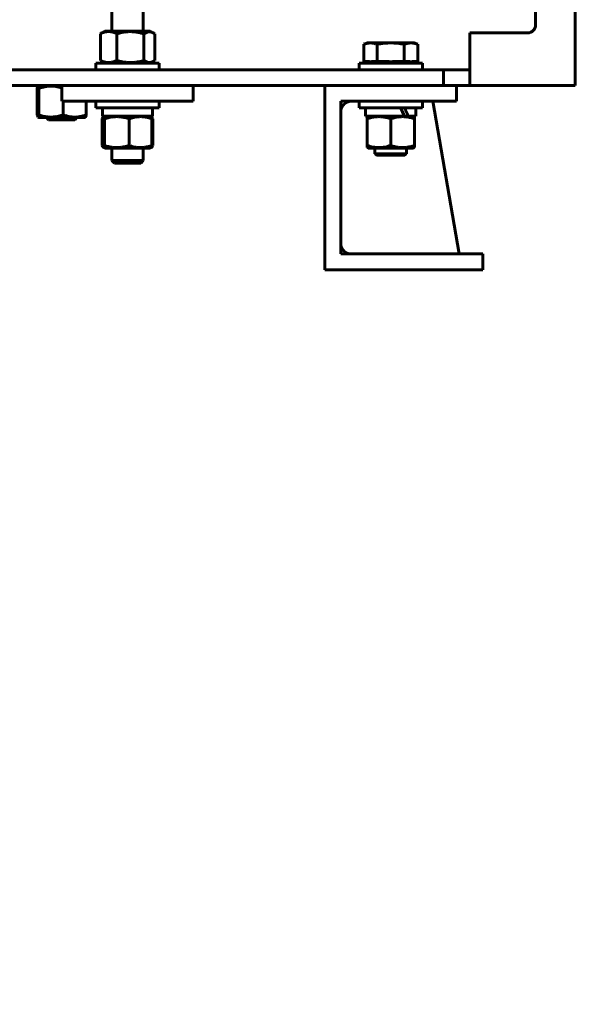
# Model space of a CAD drawing. Header units: millimetres. Extents: x 0 to 297, y 0 to 420.
# Tile 3 of 16: x 173 to 228, y 0 to 94. Entities that reach past the tile are written whole.
import ezdxf

# ---------------------------------------------------------------- set-up
doc = ezdxf.new("R2010")
doc.units = ezdxf.units.MM
doc.linetypes.add('K5LT_BASIC', pattern=[0])
doc.layers.add('Системный слой', color=7, linetype='Continuous')

# ---------------------------------------------------------------- blocks, each defined once
blk = doc.blocks.new('U2')
at = {"layer": 'Системный слой', "color": 150, "linetype": 'K5LT_BASIC', "lineweight": 60, "true_color": 0x0080ff}
for p, q in [((181.97, 184.032), (181.97, 92.442)), ((181.97, 81.317), (181.97, 80.142))]:
    blk.add_line(p, q, dxfattribs=at)
blk = doc.blocks.new('U3')
at = {"layer": 'Системный слой', "color": 150, "linetype": 'K5LT_BASIC', "lineweight": 60, "true_color": 0x0080ff}
for p, q in [((184.97, 184.032), (184.97, 92.442)), ((184.97, 81.317), (184.97, 80.142))]:
    blk.add_line(p, q, dxfattribs=at)
blk = doc.blocks.new('U4')
at = {"layer": 'Системный слой', "color": 150, "linetype": 'K5LT_BASIC', "lineweight": 60, "true_color": 0x0080ff}
for p, q in [((183.866, 79.892), (182.22, 79.892)), ((184.72, 79.892), (183.866, 79.892))]:
    blk.add_line(p, q, dxfattribs=at)
blk = doc.blocks.new('U58')
at = {"layer": 'Системный слой', "color": 150, "linetype": 'K5LT_BASIC', "lineweight": 60, "true_color": 0x0080ff}
for p, q in [((181.152, 84.112), (181.173, 84.21)), ((181.173, 84.21), (181.195, 84.278)), ((181.195, 84.278), (181.217, 84.311)), ((181.217, 84.311), (181.227, 84.312)), ((181.227, 84.312), (181.253, 84.275)), ((181.253, 84.275), (181.279, 84.187)), ((181.279, 84.187), (181.295, 84.112))]:
    blk.add_line(p, q, dxfattribs=at)
blk = doc.blocks.new('U59')
at = {"layer": 'Системный слой', "color": 150, "linetype": 'K5LT_BASIC', "lineweight": 60, "true_color": 0x0080ff}
for p, q in [((181.153, 81.567), (181.152, 81.572)), ((181.17, 81.486), (181.153, 81.567)), ((181.179, 81.453), (181.17, 81.486)), ((181.183, 81.438), (181.179, 81.453)), ((181.185, 81.431), (181.183, 81.438)), ((181.186, 81.428), (181.185, 81.431)), ((181.187, 81.426), (181.186, 81.428)), ((181.196, 81.402), (181.187, 81.426)), ((181.201, 81.393), (181.196, 81.402)), ((181.203, 81.388), (181.201, 81.393)), ((181.204, 81.386), (181.203, 81.388)), ((181.205, 81.385), (181.204, 81.386)), ((181.217, 81.373), (181.205, 81.385)), ((181.205, 81.385), (181.205, 81.385)), ((181.22, 81.371), (181.217, 81.373)), ((181.217, 81.373), (181.217, 81.373)), ((181.222, 81.371), (181.22, 81.371)), ((181.223, 81.371), (181.222, 81.371)), ((181.224, 81.371), (181.223, 81.371)), ((181.237, 81.378), (181.224, 81.371)), ((181.248, 81.397), (181.237, 81.378)), ((181.254, 81.41), (181.248, 81.397)), ((181.257, 81.418), (181.254, 81.41)), ((181.259, 81.422), (181.257, 81.418)), ((181.269, 81.457), (181.259, 81.424)), ((181.259, 81.424), (181.259, 81.422)), ((181.295, 81.572), (181.269, 81.457))]:
    blk.add_line(p, q, dxfattribs=at)
blk = doc.blocks.new('U69')
at = {"layer": 'Системный слой', "color": 150, "linetype": 'K5LT_BASIC', "lineweight": 60, "true_color": 0x0080ff}
for p, q in [((181.07, 84.112), (181.099, 84.122)), ((181.099, 84.122), (181.129, 84.132)), ((181.129, 84.132), (181.158, 84.143))]:
    blk.add_line(p, q, dxfattribs=at)
blk = doc.blocks.new('U70')
at = {"layer": 'Системный слой', "color": 150, "linetype": 'K5LT_BASIC', "lineweight": 60, "true_color": 0x0080ff}
for p, q in [((185.728, 84.307), (185.732, 84.305)), ((185.732, 84.305), (185.736, 84.303)), ((185.736, 84.303), (185.739, 84.301)), ((185.739, 84.301), (185.783, 84.262)), ((185.783, 84.262), (185.827, 84.197)), ((185.827, 84.197), (185.87, 84.112))]:
    blk.add_line(p, q, dxfattribs=at)
blk = doc.blocks.new('U71')
at = {"layer": 'Системный слой', "color": 150, "linetype": 'K5LT_BASIC', "lineweight": 60, "true_color": 0x0080ff}
for p, q in [((185.732, 81.378), (185.728, 81.376)), ((185.736, 81.38), (185.732, 81.378)), ((185.739, 81.382), (185.736, 81.38)), ((185.744, 81.385), (185.739, 81.382)), ((185.766, 81.402), (185.744, 81.385)), ((185.777, 81.414), (185.766, 81.402)), ((185.782, 81.42), (185.777, 81.414)), ((185.785, 81.423), (185.782, 81.42)), ((185.786, 81.425), (185.785, 81.423)), ((185.827, 81.486), (185.786, 81.425)), ((185.87, 81.572), (185.827, 81.486))]:
    blk.add_line(p, q, dxfattribs=at)
blk = doc.blocks.new('U72')
at = {"layer": 'Системный слой', "color": 150, "linetype": 'K5LT_BASIC', "lineweight": 60, "true_color": 0x0080ff}
for p, q in [((181.099, 81.561), (181.07, 81.572)), ((181.129, 81.551), (181.099, 81.561)), ((181.158, 81.541), (181.129, 81.551))]:
    blk.add_line(p, q, dxfattribs=at)
blk = doc.blocks.new('U76')
at = {"layer": 'Системный слой', "color": 150, "linetype": 'K5LT_BASIC', "lineweight": 60, "true_color": 0x0080ff}
for p, q in [((206.083, 84.367), (209.776, 84.367)), ((210.127, 84.367), (210.858, 84.367))]:
    blk.add_line(p, q, dxfattribs=at)
blk = doc.blocks.new('U79')
at = {"layer": 'Системный слой', "color": 150, "linetype": 'K5LT_BASIC', "lineweight": 60, "true_color": 0x0080ff}
for p, q in [((174.91, 84.43), (174.902, 84.472)), ((174.932, 84.343), (174.91, 84.43)), ((174.953, 84.288), (174.932, 84.343)), ((174.967, 84.273), (174.953, 84.288)), ((174.993, 84.287), (174.967, 84.273)), ((175.019, 84.357), (174.993, 84.287)), ((175.045, 84.472), (175.019, 84.357))]:
    blk.add_line(p, q, dxfattribs=at)
blk = doc.blocks.new('U80')
at = {"layer": 'Системный слой', "color": 150, "linetype": 'K5LT_BASIC', "lineweight": 60, "true_color": 0x0080ff}
for p, q in [((175.045, 87.012), (175.763, 87.182)), ((175.763, 87.182), (176.496, 87.199)), ((176.496, 87.199), (177.22, 87.056))]:
    blk.add_line(p, q, dxfattribs=at)
blk = doc.blocks.new('U81')
at = {"layer": 'Системный слой', "color": 150, "linetype": 'K5LT_BASIC', "lineweight": 60, "true_color": 0x0080ff}
for p, q in [((174.902, 87.012), (174.923, 87.11)), ((174.923, 87.11), (174.938, 87.159)), ((174.938, 87.161), (174.94, 87.165)), ((174.938, 87.159), (174.938, 87.161)), ((174.94, 87.165), (174.942, 87.172)), ((174.942, 87.172), (174.948, 87.184)), ((174.948, 87.184), (174.958, 87.203)), ((174.958, 87.203), (174.967, 87.211)), ((174.967, 87.211), (174.974, 87.213)), ((174.974, 87.213), (174.974, 87.213)), ((174.974, 87.213), (174.974, 87.213)), ((174.974, 87.213), (174.975, 87.212)), ((174.975, 87.212), (174.977, 87.212)), ((174.977, 87.212), (174.982, 87.21)), ((174.982, 87.21), (174.99, 87.201)), ((174.99, 87.201), (174.992, 87.198)), ((174.992, 87.198), (174.992, 87.198)), ((174.992, 87.198), (174.993, 87.197)), ((174.993, 87.197), (174.994, 87.194)), ((174.994, 87.194), (174.997, 87.189)), ((174.997, 87.189), (175.003, 87.175)), ((175.003, 87.175), (175.01, 87.157)), ((175.01, 87.157), (175.011, 87.156)), ((175.011, 87.156), (175.012, 87.152)), ((175.012, 87.152), (175.014, 87.146)), ((175.014, 87.146), (175.018, 87.131)), ((175.018, 87.131), (175.027, 87.097)), ((175.027, 87.097), (175.044, 87.016)), ((175.044, 87.016), (175.045, 87.012))]:
    blk.add_line(p, q, dxfattribs=at)
blk = doc.blocks.new('U106')
at = {"layer": 'Системный слой', "color": 150, "linetype": 'K5LT_BASIC', "lineweight": 60, "true_color": 0x0080ff}
blk.add_line((225.97, 87.267), (215.97, 87.267), dxfattribs=at)
blk = doc.blocks.new('U117')
at = {"layer": 'Системный слой', "color": 150, "linetype": 'K5LT_BASIC', "lineweight": 60, "true_color": 0x0080ff}
for p, q in [((182.627, 92.442), (181.314, 92.442)), ((185.626, 92.442), (182.627, 92.442))]:
    blk.add_line(p, q, dxfattribs=at)
blk = doc.blocks.new('U118')
at = {"layer": 'Системный слой', "color": 150, "linetype": 'K5LT_BASIC', "lineweight": 60, "true_color": 0x0080ff}
for p, q in [((185.324, 89.485), (185.033, 89.647)), ((185.62, 89.451), (185.324, 89.485)), ((185.915, 89.558), (185.62, 89.451)), ((185.96, 89.585), (185.915, 89.558)), ((186.004, 89.615), (185.96, 89.585)), ((186.049, 89.647), (186.004, 89.615))]:
    blk.add_line(p, q, dxfattribs=at)
blk = doc.blocks.new('U119')
at = {"layer": 'Системный слой', "color": 150, "linetype": 'K5LT_BASIC', "lineweight": 60, "true_color": 0x0080ff}
for p, q in [((185.033, 92.187), (185.324, 92.349)), ((185.324, 92.349), (185.62, 92.382)), ((185.62, 92.382), (185.915, 92.275)), ((185.915, 92.275), (185.96, 92.248)), ((185.96, 92.248), (186.004, 92.218)), ((186.004, 92.218), (186.049, 92.187))]:
    blk.add_line(p, q, dxfattribs=at)

msp = doc.modelspace()

# ---------------------------------------------------------------- linework, layer by layer
at = {"layer": 'Системный слой', "color": 150, "linetype": 'K5LT_BASIC', "lineweight": 60, "true_color": 0x0080ff}
for p, q in [((225.9701, 88.0167), (225.9701, 111.0167)), ((222.2201, 104.0167), (222.2201, 93.0167)), ((180.8914, 89.6468), (180.8914, 92.1866)), ((181.3139, 92.4417), (181.0257, 92.2753)), ((182.4546, 89.6468), (182.4546, 92.1866)), ((185.0333, 89.6468), (185.0333, 92.1866)), ((185.6264, 92.4417), (185.9146, 92.2753)), ((186.0489, 89.6468), (186.0489, 92.1866)), ((215.9701, 89.0167), (215.9701, 92.2667)), ((221.4701, 92.2667), (215.9701, 92.2667)), ((206.2539, 91.3117), (205.911, 91.1869)), ((205.911, 89.5417), (205.911, 91.1869)), ((206.5508, 91.3117), (206.2539, 91.3117)), ((208.4701, 91.3117), (206.5508, 91.3117)), ((207.1906, 89.5417), (207.1906, 91.1869)), ((210.3894, 91.3117), (208.4701, 91.3117)), ((209.7497, 89.5417), (209.7497, 91.1869)), ((210.6864, 91.3117), (210.3894, 91.3117)), ((210.6864, 91.3117), (211.0292, 91.1869)), ((211.0292, 89.5417), (211.0292, 91.1869)), ((180.4701, 89.3917), (180.4701, 88.7667)), ((186.4701, 89.3917), (180.4701, 89.3917)), ((181.3139, 89.3917), (181.0256, 89.5581)), ((185.6264, 89.3917), (185.9146, 89.5581)), ((186.4701, 89.3917), (186.4701, 88.7667)), ((205.4701, 89.3917), (205.4701, 88.7667)), ((211.4701, 89.3917), (205.4701, 89.3917)), ((206.4329, 89.5417), (205.911, 89.5417)), ((206.3914, 89.3917), (206.2414, 89.5417)), ((207.1906, 89.5417), (206.6686, 89.5417)), ((208.2344, 89.5417), (207.1906, 89.5417)), ((209.7497, 89.5417), (208.7058, 89.5417)), ((210.2716, 89.5417), (209.7497, 89.5417)), ((211.0292, 89.5417), (210.5073, 89.5417)), ((210.5489, 89.3917), (210.6989, 89.5417)), ((211.4701, 89.3917), (211.4701, 88.7667)), ((215.9701, 89.0167), (215.9701, 88.7667)), ((108.4701, 88.7667), (213.4701, 88.7667)), ((213.4701, 87.2667), (213.4701, 88.7667)), ((213.4701, 88.7667), (215.9701, 88.7667)), ((215.9701, 88.7667), (215.9701, 87.2667)), ((225.9701, 88.0167), (225.9701, 87.2667)), ((119.7201, 87.2667), (202.2201, 87.2667)), ((174.902, 84.4718), (174.902, 87.0116)), ((175.0639, 87.2667), (174.9667, 87.2106)), ((175.0451, 84.4718), (175.0451, 87.0116)), ((177.2201, 85.7667), (177.2201, 87.2667)), ((189.7201, 87.2667), (177.2201, 87.2667)), ((189.7201, 85.7667), (189.7201, 87.2667)), ((214.7201, 87.2667), (202.2201, 87.2667)), ((202.2201, 87.2667), (202.2201, 69.7667)), ((214.7201, 87.2667), (214.7201, 85.7667)), ((215.9701, 87.2667), (214.7201, 87.2667)), ((189.7201, 85.7667), (177.2201, 85.7667)), ((177.3632, 84.4718), (177.3632, 85.7667)), ((179.5383, 84.4718), (179.5383, 85.7667)), ((180.4701, 85.1417), (180.4701, 85.7667)), ((180.4701, 85.1417), (186.4701, 85.1417)), ((181.0826, 84.3667), (181.0826, 85.1417)), ((185.8576, 84.3667), (185.8576, 85.1417)), ((186.4701, 85.1417), (186.4701, 85.7667)), ((203.7201, 85.7667), (203.7201, 71.2667)), ((214.7201, 85.7667), (203.7201, 85.7667)), ((205.4701, 85.1417), (205.4701, 85.7667)), ((205.4701, 85.1417), (211.4701, 85.1417)), ((206.0826, 84.3667), (206.0826, 85.1417)), ((210.8576, 84.3667), (210.8576, 85.1417)), ((211.4701, 85.1417), (211.4701, 85.7667)), ((214.9701, 71.2667), (212.4701, 85.7667)), ((175.0639, 84.2167), (174.9666, 84.2728)), ((179.3764, 84.2167), (175.0639, 84.2167)), ((175.9701, 84.0167), (175.7701, 84.2167)), ((178.4701, 84.0167), (178.6701, 84.2167)), ((179.3764, 84.2167), (179.4736, 84.2728)), ((181.0826, 84.3667), (185.8576, 84.3667)), ((181.2167, 84.3106), (181.2008, 84.3014)), ((181.3139, 84.3667), (181.2167, 84.3106)), ((185.6264, 84.3667), (185.7235, 84.3106)), ((185.7235, 84.3106), (185.7394, 84.3014)), ((206.3139, 84.3667), (206.2201, 84.3125)), ((206.2201, 84.3126), (206.2201, 84.1116)), ((209.7759, 84.3667), (209.9984, 84.3667)), ((210.1274, 84.3667), (209.9984, 84.3667)), ((210.6264, 84.3667), (210.7201, 84.3126)), ((210.7201, 84.1116), (210.7201, 84.3126)), ((178.4701, 84.0167), (175.9701, 84.0167)), ((181.0702, 84.1116), (181.0702, 81.5718)), ((181.152, 84.1116), (181.152, 81.5718)), ((181.2951, 84.1116), (181.2951, 81.5718)), ((183.6132, 84.1116), (183.6132, 81.5718)), ((185.7883, 84.1116), (185.7883, 81.5718)), ((185.87, 84.1116), (185.87, 81.5718)), ((206.2201, 84.1116), (206.2201, 81.5718)), ((208.4701, 84.1116), (208.4701, 81.5718)), ((210.7201, 84.1116), (210.7201, 81.5718)), ((181.2166, 81.3728), (181.2008, 81.382)), ((181.3139, 81.3167), (181.2166, 81.3728)), ((185.6264, 81.3167), (185.7236, 81.3728)), ((185.7235, 81.3728), (185.7394, 81.382)), ((206.2201, 81.5718), (206.2201, 81.3708)), ((206.3139, 81.3167), (206.2201, 81.3708)), ((210.6264, 81.3167), (210.7202, 81.3709)), ((210.7201, 81.3708), (210.7201, 81.5718)), ((181.3139, 81.3167), (185.6264, 81.3167)), ((206.3139, 81.3167), (210.6264, 81.3167)), ((206.9701, 80.7917), (206.9701, 81.3167)), ((207.1201, 80.6417), (206.9701, 80.7917)), ((206.9701, 80.7917), (209.9701, 80.7917)), ((209.8201, 80.6417), (207.1201, 80.6417)), ((209.8201, 80.6417), (209.9701, 80.7917)), ((209.9701, 80.7917), (209.9701, 81.3167)), ((182.2201, 79.8917), (181.9701, 80.1417)), ((181.9701, 80.1417), (183.9452, 80.1417)), ((183.9452, 80.1417), (184.9701, 80.1417)), ((184.7201, 79.8917), (184.9701, 80.1417)), ((203.7201, 71.2667), (217.2201, 71.2667)), ((217.2201, 71.2667), (217.2201, 69.7667)), ((202.2201, 69.7667), (217.2201, 69.7667))]:
    msp.add_line(p, q, dxfattribs=at)
for centre, radius, start, end in [((221.4701, 93.0167), 0.75, 270, 0), ((204.7201, 84.7667), 1, 90, 180), ((204.7201, 72.2667), 1, 180, 270)]:
    msp.add_arc(centre, radius, start, end, dxfattribs=at)
msp.add_ellipse((208.4701, 84.3667), major_axis=(-2.1527, 4.0996), ratio=0.2518565, start_param=4.5809018, end_param=4.7694287, dxfattribs=at)
for points, knots in [([(180.8914, 92.1866), (181.019, 92.2478), (181.1475, 92.2983), (181.4073, 92.3682), (181.5386, 92.3874), (181.7379, 92.3876), (181.8047, 92.3829), (181.9368, 92.3646), (182.0023, 92.351), (182.198, 92.2985), (182.3268, 92.2479), (182.4546, 92.1866)], [0.000000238, 0.000000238, 0.000000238, 0.000000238, 0.002624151, 0.002624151, 0.005248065, 0.005248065, 0.006560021, 0.006560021, 0.007871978, 0.007871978, 0.010495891, 0.010495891, 0.010495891, 0.010495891]), ([(182.4546, 92.1866), (182.6158, 92.2335), (182.8532, 92.2929), (183.1461, 92.3433), (183.3297, 92.3665), (183.4945, 92.3807), (183.6354, 92.3868), (183.7796, 92.3882), (183.925, 92.3846), (184.0991, 92.3725), (184.2431, 92.3562), (184.4144, 92.3315), (184.5843, 92.3002), (184.8099, 92.2487), (184.9498, 92.2109), (185.0333, 92.1866)], [0, 0, 0, 0, 3.0735588, 4.4808446, 5.4634987, 6.4786448, 7.5251745, 8.0561119, 9.1239063, 10.186511, 11.2426114, 11.7677101, 13.3420796, 14.3968691, 16, 16, 16, 16]), ([(205.911, 91.1869), (206.0176, 91.2257), (206.1243, 91.2572), (206.3375, 91.3003), (206.4442, 91.3117), (206.5508, 91.3117)], [0.0000002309, 0.0000002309, 0.0000002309, 0.0000002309, 0.002559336, 0.002559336, 0.0051184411, 0.0051184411, 0.0051184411, 0.0051184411]), ([(206.5508, 91.3117), (206.6574, 91.3117), (206.764, 91.3003), (206.9773, 91.2572), (207.0839, 91.2257), (207.1906, 91.1869)], [0.0051184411, 0.0051184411, 0.0051184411, 0.0051184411, 0.0076775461, 0.0076775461, 0.0102366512, 0.0102366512, 0.0102366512, 0.0102366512]), ([(207.1906, 91.1869), (207.4032, 91.2256), (207.6165, 91.2571), (208.043, 91.3002), (208.2564, 91.3117), (208.4701, 91.3117)], [0.0184560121, 0.0184560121, 0.0184560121, 0.0184560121, 0.0210360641, 0.0210360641, 0.0236161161, 0.0236161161, 0.0236161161, 0.0236161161]), ([(208.4701, 91.3117), (208.6832, 91.3117), (208.8965, 91.3003), (209.3236, 91.2572), (209.5378, 91.2255), (209.7497, 91.1869)], [0.0236161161, 0.0236161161, 0.0236161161, 0.0236161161, 0.0261887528, 0.0261887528, 0.0287613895, 0.0287613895, 0.0287613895, 0.0287613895]), ([(209.7497, 91.1869), (209.8563, 91.2257), (209.9629, 91.2572), (210.1762, 91.3003), (210.2828, 91.3117), (210.3894, 91.3117)], [0.0000002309, 0.0000002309, 0.0000002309, 0.0000002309, 0.002559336, 0.002559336, 0.0051184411, 0.0051184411, 0.0051184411, 0.0051184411]), ([(210.3894, 91.3117), (210.4961, 91.3117), (210.6027, 91.3003), (210.816, 91.2572), (210.9226, 91.2257), (211.0292, 91.1869)], [0.0051184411, 0.0051184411, 0.0051184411, 0.0051184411, 0.0076775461, 0.0076775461, 0.0102366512, 0.0102366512, 0.0102366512, 0.0102366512]), ([(182.4546, 89.6468), (182.3568, 89.5999), (182.2129, 89.5405), (182.0354, 89.4901), (181.9241, 89.4669), (181.8242, 89.4527), (181.7388, 89.4466), (181.6514, 89.4452), (181.5632, 89.4488), (181.4577, 89.4609), (181.3704, 89.4772), (181.2666, 89.5019), (181.1112, 89.5491), (180.9753, 89.6065), (180.8914, 89.6468)], [0, 0, 0, 0, 2.8814613, 4.2007918, 5.12203, 6.0737295, 7.054851, 7.5526049, 8.5536622, 9.549854, 10.5399482, 11.0322282, 12.5081996, 15, 15, 15, 15]), ([(185.0333, 89.6468), (184.8721, 89.5999), (184.6347, 89.5405), (184.3418, 89.4901), (184.1583, 89.4669), (183.9935, 89.4527), (183.8525, 89.4466), (183.7083, 89.4452), (183.563, 89.4488), (183.3889, 89.4609), (183.2448, 89.4772), (183.0736, 89.5019), (182.9036, 89.5332), (182.678, 89.5847), (182.5381, 89.6225), (182.4546, 89.6468)], [0, 0, 0, 0, 3.0735588, 4.4808446, 5.4634987, 6.4786448, 7.5251745, 8.0561119, 9.1239063, 10.186511, 11.2426114, 11.7677101, 13.3420796, 14.3968691, 16, 16, 16, 16]), ([(208.7058, 89.5417), (208.6963, 89.5407), (208.677, 89.5388), (208.6475, 89.5362), (208.6177, 89.534), (208.5783, 89.5317), (208.5292, 89.5297), (208.4701, 89.5289), (208.4111, 89.5297), (208.362, 89.5317), (208.3225, 89.534), (208.2928, 89.5362), (208.2633, 89.5388), (208.2439, 89.5407), (208.2344, 89.5417)], [0, 0, 0, 0, 0.25, 0.5, 0.75, 1, 1.5, 2, 2.5, 3, 3.25, 3.5, 3.75, 4, 4, 4, 4]), ([(177.3632, 84.4718), (177.2183, 84.4249), (177.0049, 84.3655), (176.7416, 84.3151), (176.5766, 84.2919), (176.4284, 84.2777), (176.3018, 84.2716), (176.1721, 84.2702), (176.0414, 84.2738), (175.8849, 84.2859), (175.7554, 84.3022), (175.6015, 84.3269), (175.3711, 84.3741), (175.1696, 84.4315), (175.0451, 84.4718)], [0, 0, 0, 0, 2.8814613, 4.2007918, 5.12203, 6.0737295, 7.054851, 7.5526049, 8.5536622, 9.549854, 10.5399482, 11.0322282, 12.5081996, 15, 15, 15, 15]), ([(179.5383, 84.4718), (179.4618, 84.4454), (179.3247, 84.4018), (179.1642, 84.36), (179.0389, 84.3322), (178.9291, 84.3111), (178.7929, 84.291), (178.6516, 84.277), (178.5074, 84.2701), (178.3621, 84.271), (178.2166, 84.2796), (178.0652, 84.2964), (177.8729, 84.328), (177.6362, 84.3835), (177.4554, 84.44), (177.3632, 84.4718)], [0, 0, 0, 0, 1.7574755, 3.1079822, 3.5727801, 4.521117, 5.5143802, 6.5389537, 7.5882315, 8.6450228, 9.7032882, 10.765137, 11.9622257, 13.9323, 16, 16, 16, 16]), ([(179.4735, 84.2728), (179.4779, 84.2753), (179.4877, 84.2864), (179.5065, 84.3302), (179.5237, 84.3982), (179.5355, 84.4573), (179.5383, 84.4718)], [0, 0, 0, 0, 1.3931954, 3.1071912, 6.0852151, 7, 7, 7, 7]), ([(181.2008, 84.3014), (181.1892, 84.2947), (181.1609, 84.271), (181.1173, 84.209), (181.0856, 84.1458), (181.0702, 84.1116)], [0, 0, 0, 0, 1.5734711, 3.8428207, 6, 6, 6, 6]), ([(181.2951, 84.1116), (181.44, 84.1585), (181.6534, 84.2179), (181.9167, 84.2683), (182.0817, 84.2915), (182.2299, 84.3057), (182.3566, 84.3118), (182.4862, 84.3132), (182.6169, 84.3096), (182.7734, 84.2975), (182.9029, 84.2812), (183.0568, 84.2565), (183.2872, 84.2093), (183.4887, 84.1519), (183.6132, 84.1116)], [0, 0, 0, 0, 2.8814613, 4.2007918, 5.12203, 6.0737295, 7.054851, 7.5526049, 8.5536622, 9.549854, 10.5399482, 11.0322282, 12.5081996, 15, 15, 15, 15]), ([(183.6132, 84.1116), (183.6897, 84.138), (183.8268, 84.1816), (183.9873, 84.2233), (184.1126, 84.2512), (184.2224, 84.2723), (184.3586, 84.2924), (184.4998, 84.3064), (184.6441, 84.3133), (184.7894, 84.3124), (184.9349, 84.3038), (185.0863, 84.287), (185.2786, 84.2554), (185.5153, 84.1998), (185.6961, 84.1434), (185.7883, 84.1116)], [0, 0, 0, 0, 1.7574755, 3.1079822, 3.5727801, 4.521117, 5.5143802, 6.5389537, 7.5882315, 8.6450228, 9.7032882, 10.765137, 11.9622257, 13.9323, 16, 16, 16, 16]), ([(185.7883, 84.1116), (185.7806, 84.1517), (185.7676, 84.2117), (185.7517, 84.2637), (185.7407, 84.2893), (185.7322, 84.3034), (185.7265, 84.3089), (185.7235, 84.3106)], [0, 0, 0, 0, 2.8814963, 4.8820281, 5.906538, 6.9260091, 8, 8, 8, 8]), ([(206.2201, 84.1116), (206.3608, 84.1585), (206.5679, 84.2179), (206.8235, 84.2683), (206.9836, 84.2915), (207.1274, 84.3057), (207.2504, 84.3118), (207.3762, 84.3132), (207.5031, 84.3096), (207.6549, 84.2975), (207.7806, 84.2812), (207.93, 84.2565), (208.1537, 84.2093), (208.3492, 84.1519), (208.4701, 84.1116)], [0, 0, 0, 0, 2.8814613, 4.2007918, 5.12203, 6.0737295, 7.054851, 7.5526049, 8.5536622, 9.549854, 10.5399482, 11.0322282, 12.5081996, 15, 15, 15, 15]), ([(208.4701, 84.1116), (208.6108, 84.1585), (208.8179, 84.2179), (209.0735, 84.2683), (209.2336, 84.2915), (209.3774, 84.3057), (209.5004, 84.3118), (209.6262, 84.3132), (209.7531, 84.3096), (209.9049, 84.2975), (210.0306, 84.2812), (210.18, 84.2565), (210.4037, 84.2093), (210.5992, 84.1519), (210.7201, 84.1116)], [0, 0, 0, 0, 2.8814613, 4.2007918, 5.12203, 6.0737295, 7.054851, 7.5526049, 8.5536622, 9.549854, 10.5399482, 11.0322282, 12.5081996, 15, 15, 15, 15]), ([(181.0702, 81.5718), (181.0889, 81.5302), (181.1185, 81.4727), (181.1567, 81.4196), (181.1814, 81.3949), (181.1953, 81.3852), (181.2008, 81.382)], [0, 0, 0, 0, 3.0517276, 4.803619, 6.1211469, 7, 7, 7, 7]), ([(183.6132, 81.5718), (183.4683, 81.5249), (183.2549, 81.4655), (182.9916, 81.4151), (182.8266, 81.3919), (182.6784, 81.3777), (182.5518, 81.3716), (182.4221, 81.3702), (182.2914, 81.3738), (182.1349, 81.3859), (182.0054, 81.4022), (181.8515, 81.4269), (181.6211, 81.4741), (181.4196, 81.5315), (181.2951, 81.5718)], [0, 0, 0, 0, 2.8814613, 4.2007918, 5.12203, 6.0737295, 7.054851, 7.5526049, 8.5536622, 9.549854, 10.5399482, 11.0322282, 12.5081996, 15, 15, 15, 15]), ([(185.7883, 81.5718), (185.651, 81.5244), (185.4486, 81.4645), (185.1995, 81.4141), (185.0434, 81.391), (184.9044, 81.3772), (184.7817, 81.3712), (184.6613, 81.3704), (184.5394, 81.3744), (184.3971, 81.3863), (184.2666, 81.404), (184.0977, 81.4339), (183.8835, 81.4843), (183.7052, 81.5401), (183.6132, 81.5718)], [0, 0, 0, 0, 2.8883787, 4.2258149, 5.1533753, 6.1047294, 7.0775738, 7.6606295, 8.5561613, 9.5552416, 10.5544492, 11.2185175, 13.019437, 15, 15, 15, 15]), ([(185.7235, 81.3728), (185.7279, 81.3753), (185.7377, 81.3864), (185.7565, 81.4302), (185.7737, 81.4982), (185.7855, 81.5573), (185.7883, 81.5718)], [0, 0, 0, 0, 1.3931954, 3.1071912, 6.0852151, 7, 7, 7, 7]), ([(208.4701, 81.5718), (208.2864, 81.5106), (208.1014, 81.4601), (207.7275, 81.3902), (207.5386, 81.371), (207.2516, 81.3708), (207.1555, 81.3755), (206.9654, 81.3938), (206.871, 81.4074), (206.5895, 81.4599), (206.404, 81.5105), (206.2201, 81.5718)], [0.000000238, 0.000000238, 0.000000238, 0.000000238, 0.002624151, 0.002624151, 0.005248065, 0.005248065, 0.006560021, 0.006560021, 0.007871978, 0.007871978, 0.010495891, 0.010495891, 0.010495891, 0.010495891]), ([(210.7201, 81.5718), (210.5794, 81.5249), (210.3723, 81.4655), (210.1167, 81.4151), (209.9566, 81.3919), (209.8128, 81.3777), (209.6899, 81.3716), (209.564, 81.3702), (209.4372, 81.3738), (209.2853, 81.3859), (209.1596, 81.4022), (209.0102, 81.4269), (208.7865, 81.4741), (208.591, 81.5315), (208.4701, 81.5718)], [0, 0, 0, 0, 2.8814613, 4.2007918, 5.12203, 6.0737295, 7.054851, 7.5526049, 8.5536622, 9.549854, 10.5399482, 11.0322282, 12.5081996, 15, 15, 15, 15])]:
    msp.add_open_spline(points, degree=3, knots=knots, dxfattribs=at)
for points in [[(181.0256, 92.2752), (180.9805, 92.2492), (180.9356, 92.2193), (180.8914, 92.1866)], [(180.8914, 89.6468), (180.9356, 89.6141), (180.9805, 89.5842), (181.0256, 89.5581)], [(206.6686, 89.5417), (206.5901, 89.5251), (206.5115, 89.5251), (206.4329, 89.5417)], [(210.5073, 89.5417), (210.468, 89.5334), (210.3894, 89.525), (210.3109, 89.5334), (210.2716, 89.5417)]]:
    msp.add_open_spline(points, degree=3, dxfattribs=at)
msp.add_rational_spline([(209.7759, 85.1417), (209.9017, 84.8814), (210.0192, 84.6223), (210.1274, 84.3667)], [1, 0.997040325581, 0.997040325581, 1], degree=3, dxfattribs=at)

# ---------------------------------------------------------------- block references
at = {"layer": 'Системный слой'}
for name in ['U2', 'U3', 'U117', 'U119', 'U118', 'U106', 'U81', 'U80', 'U79', 'U58', 'U70', 'U76', 'U69', 'U72', 'U59', 'U71', 'U4']:
    msp.add_blockref(name, (0, 0), dxfattribs=at)

doc.saveas('drawing.dxf')
